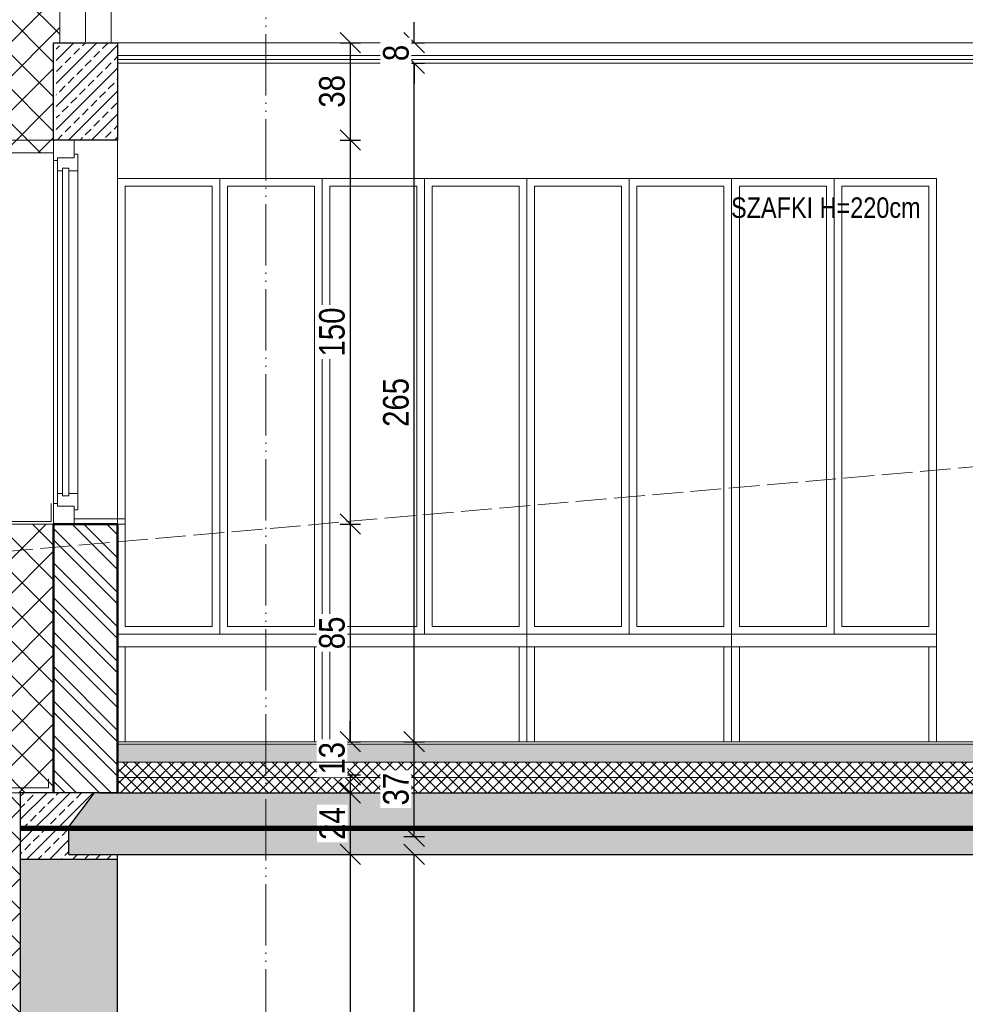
# Model space of a CAD drawing. Header units: millimetres. Extents: x 17147 to 52214, y -18116 to -4632.
# Tile 80 of 186: x 37400 to 37769, y -13325 to -12940. Entities that reach past the tile are written whole.
import ezdxf

# ---------------------------------------------------------------- set-up
doc = ezdxf.new("R2010")
doc.units = ezdxf.units.MM
for name, pattern in [('ACAD_ISO02W100', [15, 12, -3]), ('ACAD_ISO05W100', [33, 24, -3, 0, -3, 0, -3]), ('ACAD_ISO10W100', [18, 12, -3, 0, -3])]:
    doc.linetypes.add(name, pattern=pattern)
doc.layers.get('Defpoints').update_dxf_attribs({"color": 6})
for name, color, linetype, lineweight, true_color in [('A-izolacja', 7, 'Continuous', 9, 0x4775ff), ('A-MEB', 7, 'Continuous', 0, 0x849491), ('A_CIENKA_WARSTWY', 7, 'Continuous', 15, 0x3a3a92), ('A_SCIANA DO WYBURZENIA', 7, 'ACAD_ISO02W100', 18, 0xf7833b), ('r-ramka', 7, 'Continuous', 0, 0x727169), ('S_KRESKOWANIE_SC_ISTN', 7, 'Continuous', 0, 0x878787)]:
    doc.layers.add(name, color=color, linetype=linetype, lineweight=lineweight, true_color=true_color)
for name, color, linetype, lineweight in [('A-konstrukcja-drewno', 134, 'Continuous', 20), ('A-konstrukcja-żelbet', 130, 'Continuous', 30), ('A-kreskowanie', 253, 'Continuous', 0), ('A-OKN', 154, 'Continuous', 9), ('A-opis', 130, 'Continuous', 9), ('A-wymiar', 177, 'Continuous', 0), ('A_p_poż', 7, 'Continuous', 0), ('A_SCIANA_ISTN', 253, 'Continuous', 25), ('A_SCIANA_PROJ_KONSTRUKCJA', 3, 'Continuous', 50), ('A_SCINAN_PROJ_DZIALOWA', 5, 'Continuous', 30), ('A_w_widoku', 253, 'Continuous', 13), ('elewacja C', 253, 'Continuous', 0)]:
    doc.layers.add(name, color=color, linetype=linetype, lineweight=lineweight)
doc.styles.get("Standard").update_dxf_attribs({"font": 'ARIALN.TTF'})
doc.dimstyles.new('anka 50', dxfattribs={"dimtxt": 10, "dimasz": 8, "dimexe": 4, "dimexo": 0.0625, "dimgap": 2, "dimtad": 1, "dimdec": 0, "dimzin": 0, "dimdsep": 46, "dimtxsty": 'Standard', "dimblk": 'OBLIQUE', "dimcen": 0.09, "dimclrt": 7, "dimadec": 0, "dimazin": 0, "dimtfac": 1, "dimtdec": 0, "dimtix": 1, "dimtofl": 0, "dimtmove": 0, "dimatfit": 3, "dimldrblk": 'OBLIQUE', "dimfxl": 4, "dimfxlon": 1, "dimtfill": 1, "dimtolj": 1, "dimtzin": 0, "dimarcsym": 0})
pattern_1 = [(315, (3026.347, 1431), (2.24506403, 2.24506403), []), (45, (3026.347, 1431), (-2.24506403, 2.24506403), [])]
pattern_2 = [(315, (0, -47), (6.735192, 6.735192), []), (45, (0, -47), (-6.735192, 6.735192), [])]

# ---------------------------------------------------------------- blocks, each defined once
blk = doc.blocks.new('_OBLIQUE')
at = {"color": 0, "linetype": 'ByBlock'}
blk.add_line((-0.5, -0.5), (0.5, 0.5), dxfattribs=at)
blk = doc.blocks.new('*D65')
at = {"layer": 'A-wymiar', "color": 0, "lineweight": -2, "transparency": 16777216}
for p, q in [((37524.76, -12949.49), (37532.76, -12949.49)), ((37528.76, -12949.49), (37528.76, -12987.49)), ((37524.76, -12987.49), (37532.76, -12987.49))]:
    blk.add_line(p, q, dxfattribs=at)
at = {"layer": 'Defpoints', "color": 0, "transparency": 16777216}
for p in [(37437.82, -12949.49), (37437.82, -12987.49), (37528.76, -12987.49)]:
    blk.add_point(p, dxfattribs=at)
at = {"layer": 'A-wymiar', "color": 0, "lineweight": -2, "transparency": 16777216, "xscale": 8, "yscale": 8, "zscale": 8}
for p, rotation in [((37528.76, -12949.49), 90), ((37528.76, -12987.49), 270)]:
    blk.add_blockref('_OBLIQUE', p, dxfattribs=dict(at, rotation=rotation))
at = {"layer": 'A-wymiar', "color": 7, "transparency": 16777216, "insert": (37521.65, -12968.49), "char_height": 10, "attachment_point": 5, "rotation": 90, "bg_fill": 3, "box_fill_scale": 1.1, "bg_fill_color": 256, "bg_fill_true_color": 13158600, "bg_fill_transparency": 0}
blk.add_mtext('\\A1;38', dxfattribs=at)
blk = doc.blocks.new('*D66')
at = {"layer": 'A-wymiar', "color": 0, "lineweight": -2, "transparency": 16777216}
for p, q in [((37524.76, -12987.49), (37532.76, -12987.49)), ((37528.76, -12987.49), (37528.76, -13137.49)), ((37524.76, -13137.49), (37532.76, -13137.49))]:
    blk.add_line(p, q, dxfattribs=at)
at = {"layer": 'Defpoints', "color": 0, "transparency": 16777216}
for p in [(37437.82, -12987.49), (37437.82, -13137.49), (37528.76, -13137.49)]:
    blk.add_point(p, dxfattribs=at)
at = {"layer": 'A-wymiar', "color": 0, "lineweight": -2, "transparency": 16777216, "xscale": 8, "yscale": 8, "zscale": 8}
for p, rotation in [((37528.76, -12987.49), 90), ((37528.76, -13137.49), 270)]:
    blk.add_blockref('_OBLIQUE', p, dxfattribs=dict(at, rotation=rotation))
at = {"layer": 'A-wymiar', "color": 7, "transparency": 16777216, "insert": (37521.65, -13062.49), "char_height": 10, "attachment_point": 5, "rotation": 90, "bg_fill": 3, "box_fill_scale": 1.1, "bg_fill_color": 256, "bg_fill_true_color": 13158600, "bg_fill_transparency": 0}
blk.add_mtext('\\A1;150', dxfattribs=at)
blk = doc.blocks.new('*D67')
at = {"layer": 'A-wymiar', "color": 0, "lineweight": -2, "transparency": 16777216}
for p, q in [((37524.76, -13137.49), (37532.76, -13137.49)), ((37528.76, -13137.49), (37528.76, -13222.49)), ((37524.76, -13222.49), (37532.76, -13222.49))]:
    blk.add_line(p, q, dxfattribs=at)
at = {"layer": 'Defpoints', "color": 0, "transparency": 16777216}
for p in [(37437.82, -13137.49), (37437.82, -13222.49), (37528.76, -13222.49)]:
    blk.add_point(p, dxfattribs=at)
at = {"layer": 'A-wymiar', "color": 0, "lineweight": -2, "transparency": 16777216, "xscale": 8, "yscale": 8, "zscale": 8}
for p, rotation in [((37528.76, -13137.49), 90), ((37528.76, -13222.49), 270)]:
    blk.add_blockref('_OBLIQUE', p, dxfattribs=dict(at, rotation=rotation))
at = {"layer": 'A-wymiar', "color": 7, "transparency": 16777216, "insert": (37521.65, -13179.99), "char_height": 10, "attachment_point": 5, "rotation": 90, "bg_fill": 3, "box_fill_scale": 1.1, "bg_fill_color": 256, "bg_fill_true_color": 13158600, "bg_fill_transparency": 0}
blk.add_mtext('\\A1;85', dxfattribs=at)
blk = doc.blocks.new('*D68')
at = {"layer": 'A-wymiar', "color": 0, "lineweight": -2, "transparency": 16777216}
for p, q in [((37528.76, -13222.49), (37528.76, -13214.49)), ((37524.76, -13222.49), (37532.76, -13222.49)), ((37524.76, -13235.49), (37532.76, -13235.49)), ((37528.76, -13235.49), (37528.76, -13243.49))]:
    blk.add_line(p, q, dxfattribs=at)
at = {"layer": 'Defpoints', "color": 0, "transparency": 16777216}
for p in [(37437.82, -13222.49), (37437.82, -13235.49)]:
    blk.add_point(p, dxfattribs=at)
at = {"layer": 'A-wymiar', "color": 0, "lineweight": -2, "transparency": 16777216, "xscale": 8, "yscale": 8, "zscale": 8}
for p, rotation in [((37528.76, -13222.49), 270), ((37528.76, -13235.49), 90)]:
    blk.add_blockref('_OBLIQUE', p, dxfattribs=dict(at, rotation=rotation))
at = {"layer": 'A-wymiar', "color": 7, "transparency": 16777216, "insert": (37521.65, -13228.99), "char_height": 10, "attachment_point": 5, "rotation": 90, "bg_fill": 3, "box_fill_scale": 1.1, "bg_fill_color": 256, "bg_fill_true_color": 13158600, "bg_fill_transparency": 0}
blk.add_mtext('\\A1;13', dxfattribs=at)
at = {"layer": 'Defpoints', "color": 0, "transparency": 16777216}
blk.add_point((37528.76, -13235.49), dxfattribs=at)
blk = doc.blocks.new('*D69')
at = {"layer": 'A-wymiar', "color": 0, "lineweight": -2, "transparency": 16777216}
for p, q in [((37524.76, -13242.49), (37532.76, -13242.49)), ((37528.76, -13242.49), (37528.76, -13266.49)), ((37524.76, -13266.49), (37532.76, -13266.49))]:
    blk.add_line(p, q, dxfattribs=at)
at = {"layer": 'Defpoints', "color": 0, "transparency": 16777216}
for p in [(37437.82, -13242.49), (37437.82, -13266.49), (37528.76, -13266.49)]:
    blk.add_point(p, dxfattribs=at)
at = {"layer": 'A-wymiar', "color": 0, "lineweight": -2, "transparency": 16777216, "xscale": 8, "yscale": 8, "zscale": 8}
for p, rotation in [((37528.76, -13242.49), 90), ((37528.76, -13266.49), 270)]:
    blk.add_blockref('_OBLIQUE', p, dxfattribs=dict(at, rotation=rotation))
at = {"layer": 'A-wymiar', "color": 7, "transparency": 16777216, "insert": (37521.74, -13254.49), "char_height": 10, "attachment_point": 5, "rotation": 90, "bg_fill": 3, "box_fill_scale": 1.1, "bg_fill_color": 256, "bg_fill_true_color": 13158600, "bg_fill_transparency": 0}
blk.add_mtext('\\A1;24', dxfattribs=at)
blk = doc.blocks.new('*D70')
at = {"layer": 'A-wymiar', "color": 0, "lineweight": -2, "transparency": 16777216}
for p, q in [((37524.76, -13266.49), (37532.76, -13266.49)), ((37528.76, -13266.49), (37528.76, -13563.49)), ((37524.76, -13563.49), (37532.76, -13563.49))]:
    blk.add_line(p, q, dxfattribs=at)
at = {"layer": 'Defpoints', "color": 0, "transparency": 16777216}
for p in [(37437.82, -13266.49), (37437.82, -13563.49), (37528.76, -13563.49)]:
    blk.add_point(p, dxfattribs=at)
at = {"layer": 'A-wymiar', "color": 0, "lineweight": -2, "transparency": 16777216, "xscale": 8, "yscale": 8, "zscale": 8}
for p, rotation in [((37528.76, -13266.49), 90), ((37528.76, -13563.49), 270)]:
    blk.add_blockref('_OBLIQUE', p, dxfattribs=dict(at, rotation=rotation))
at = {"layer": 'A-wymiar', "color": 7, "transparency": 16777216, "insert": (37521.65, -13414.99), "char_height": 10, "attachment_point": 5, "rotation": 90, "bg_fill": 3, "box_fill_scale": 1.1, "bg_fill_color": 256, "bg_fill_true_color": 13158600, "bg_fill_transparency": 0}
blk.add_mtext('\\A1;297', dxfattribs=at)
blk = doc.blocks.new('*D71')
at = {"layer": 'A-wymiar', "color": 0, "lineweight": -2, "transparency": 16777216}
for p, q in [((37549.76, -13266.49), (37557.76, -13266.49)), ((37553.76, -13563.49), (37553.76, -13266.49)), ((37549.76, -13563.49), (37557.76, -13563.49))]:
    blk.add_line(p, q, dxfattribs=at)
at = {"layer": 'Defpoints', "color": 0, "transparency": 16777216}
for p in [(37437.82, -13266.49), (37553.76, -13266.49), (37437.82, -13563.49)]:
    blk.add_point(p, dxfattribs=at)
at = {"layer": 'A-wymiar', "color": 0, "lineweight": -2, "transparency": 16777216, "xscale": 8, "yscale": 8, "zscale": 8}
for p, rotation in [((37553.76, -13266.49), 90), ((37553.76, -13563.49), 270)]:
    blk.add_blockref('_OBLIQUE', p, dxfattribs=dict(at, rotation=rotation))
at = {"layer": 'A-wymiar', "color": 7, "transparency": 16777216, "insert": (37546.65, -13414.99), "char_height": 10, "attachment_point": 5, "rotation": 90, "bg_fill": 3, "box_fill_scale": 1.1, "bg_fill_color": 256, "bg_fill_true_color": 13158600, "bg_fill_transparency": 0}
blk.add_mtext('\\A1;297', dxfattribs=at)
blk = doc.blocks.new('*D72')
at = {"layer": 'A-wymiar', "color": 0, "lineweight": -2, "transparency": 16777216}
for p, q in [((37549.76, -13222.49), (37557.76, -13222.49)), ((37553.76, -13259.49), (37553.76, -13222.49)), ((37549.76, -13259.49), (37557.76, -13259.49))]:
    blk.add_line(p, q, dxfattribs=at)
at = {"layer": 'Defpoints', "color": 0, "transparency": 16777216}
for p in [(37528.76, -13222.49), (37553.76, -13222.49), (37437.82, -13259.49)]:
    blk.add_point(p, dxfattribs=at)
at = {"layer": 'A-wymiar', "color": 0, "lineweight": -2, "transparency": 16777216, "xscale": 8, "yscale": 8, "zscale": 8}
for p, rotation in [((37553.76, -13222.49), 90), ((37553.76, -13259.49), 270)]:
    blk.add_blockref('_OBLIQUE', p, dxfattribs=dict(at, rotation=rotation))
at = {"layer": 'A-wymiar', "color": 7, "transparency": 16777216, "insert": (37546.65, -13240.99), "char_height": 10, "attachment_point": 5, "rotation": 90, "bg_fill": 3, "box_fill_scale": 1.1, "bg_fill_color": 256, "bg_fill_true_color": 13158600, "bg_fill_transparency": 0}
blk.add_mtext('\\A1;37', dxfattribs=at)
blk = doc.blocks.new('*D73')
at = {"layer": 'A-wymiar', "color": 0, "lineweight": -2, "transparency": 16777216}
for p, q in [((37549.76, -12957.49), (37557.76, -12957.49)), ((37553.76, -13222.49), (37553.76, -12957.49)), ((37549.76, -13222.49), (37557.76, -13222.49))]:
    blk.add_line(p, q, dxfattribs=at)
at = {"layer": 'Defpoints', "color": 0, "transparency": 16777216}
for p in [(37528.76, -12957.49), (37553.76, -12957.49), (37528.76, -13222.49)]:
    blk.add_point(p, dxfattribs=at)
at = {"layer": 'A-wymiar', "color": 0, "lineweight": -2, "transparency": 16777216, "xscale": 8, "yscale": 8, "zscale": 8}
for p, rotation in [((37553.76, -12957.49), 90), ((37553.76, -13222.49), 270)]:
    blk.add_blockref('_OBLIQUE', p, dxfattribs=dict(at, rotation=rotation))
at = {"layer": 'A-wymiar', "color": 7, "transparency": 16777216, "insert": (37546.65, -13089.99), "char_height": 10, "attachment_point": 5, "rotation": 90, "bg_fill": 3, "box_fill_scale": 1.1, "bg_fill_color": 256, "bg_fill_true_color": 13158600, "bg_fill_transparency": 0}
blk.add_mtext('\\A1;265', dxfattribs=at)
blk = doc.blocks.new('*D74')
at = {"layer": 'A-wymiar', "color": 0, "lineweight": -2, "transparency": 16777216}
for p, q in [((37553.76, -12949.49), (37553.76, -12941.49)), ((37549.76, -12949.49), (37557.76, -12949.49)), ((37549.76, -12957.49), (37557.76, -12957.49)), ((37553.76, -12957.49), (37553.76, -12965.49))]:
    blk.add_line(p, q, dxfattribs=at)
at = {"layer": 'Defpoints', "color": 0, "transparency": 16777216}
for p in [(37528.76, -12949.49), (37528.76, -12957.49)]:
    blk.add_point(p, dxfattribs=at)
at = {"layer": 'A-wymiar', "color": 0, "lineweight": -2, "transparency": 16777216, "xscale": 8, "yscale": 8, "zscale": 8}
for p, rotation in [((37553.76, -12949.49), 270), ((37553.76, -12957.49), 90)]:
    blk.add_blockref('_OBLIQUE', p, dxfattribs=dict(at, rotation=rotation))
at = {"layer": 'A-wymiar', "color": 7, "transparency": 16777216, "insert": (37546.65, -12953.49), "char_height": 10, "attachment_point": 5, "rotation": 90, "bg_fill": 3, "box_fill_scale": 1.1, "bg_fill_color": 256, "bg_fill_true_color": 13158600, "bg_fill_transparency": 0}
blk.add_mtext('\\A1;8', dxfattribs=at)
at = {"layer": 'Defpoints', "color": 0, "transparency": 16777216}
blk.add_point((37553.76, -12949.49), dxfattribs=at)
blk = doc.blocks.new('*D77')
at = {"layer": 'A-wymiar', "color": 0, "lineweight": -2, "transparency": 16777216}
for p, q in [((37314.87, -12796.48), (37306.87, -12796.48)), ((37310.87, -12796.48), (37310.87, -13568.49)), ((37314.87, -13568.49), (37306.87, -13568.49))]:
    blk.add_line(p, q, dxfattribs=at)
at = {"layer": 'Defpoints', "color": 0, "transparency": 16777216}
for p in [(37965.32, -12796.48), (37310.87, -13568.49), (37387.82, -13568.49)]:
    blk.add_point(p, dxfattribs=at)
at = {"layer": 'A-wymiar', "color": 0, "lineweight": -2, "transparency": 16777216, "xscale": 8, "yscale": 8, "zscale": 8}
for p, rotation in [((37310.87, -12796.48), 90), ((37310.87, -13568.49), 270)]:
    blk.add_blockref('_OBLIQUE', p, dxfattribs=dict(at, rotation=rotation))
at = {"layer": 'A-wymiar', "color": 7, "transparency": 16777216, "insert": (37303.85, -13182.49), "char_height": 10, "attachment_point": 5, "rotation": 90, "bg_fill": 3, "box_fill_scale": 1.1, "bg_fill_color": 256, "bg_fill_true_color": 13158600, "bg_fill_transparency": 0}
blk.add_mtext('\\A1;772', dxfattribs=at)
blk = doc.blocks.new('LOGO')
at = {"layer": 'elewacja C', "color": 7, "insert": (9846.9, 18042.5), "char_height": 20, "attachment_point": 1}
blk.add_mtext_dynamic_manual_height_columns('\\pi539.21;{\\fCalibri|b0|i0|c0|p34;\\H4x;CREO PROJEKT\\H1.25x;\\P\\pi434.09;\\H0.22x;Usługi Projektowe i Nadzory Budowlane    mgr inż. Anna Bonikowska\\P\\pi409.92;ul. Brzozowa 16, 11-700 Mrągowo    NIP 742 211 62 72    tel. 69764044\\fArial|b0|i0|c238|p34;4}', width=1826.244, gutter_width=12.5, heights=[0], dxfattribs=at)
blk = doc.blocks.new('*D666')
at = {"layer": 'A-wymiar', "color": 0, "lineweight": -2, "transparency": 16777216}
for p, q in [((37294.87, -12766.38), (37286.87, -12766.38)), ((37290.87, -12766.38), (37290.87, -13566.49)), ((37294.87, -13566.49), (37286.87, -13566.49))]:
    blk.add_line(p, q, dxfattribs=at)
at = {"layer": 'Defpoints', "color": 0, "transparency": 16777216}
for p in [(37965.32, -12766.38), (37290.87, -13566.49), (37387.82, -13566.49)]:
    blk.add_point(p, dxfattribs=at)
at = {"layer": 'A-wymiar', "color": 0, "lineweight": -2, "transparency": 16777216, "xscale": 8, "yscale": 8, "zscale": 8}
for p, rotation in [((37290.87, -12766.38), 90), ((37290.87, -13566.49), 270)]:
    blk.add_blockref('_OBLIQUE', p, dxfattribs=dict(at, rotation=rotation))
at = {"layer": 'A-wymiar', "color": 7, "transparency": 16777216, "insert": (37283.76, -13166.43), "char_height": 10, "attachment_point": 5, "rotation": 90, "bg_fill": 3, "box_fill_scale": 1.1, "bg_fill_color": 256, "bg_fill_true_color": 13158600, "bg_fill_transparency": 0}
blk.add_mtext('\\A1;800', dxfattribs=at)

msp = doc.modelspace()

# ---------------------------------------------------------------- hatches: boundary and pattern name
at = {"layer": 'A-izolacja'}
h = msp.add_hatch(dxfattribs=at)
h.set_pattern_fill('ANSI37', color=256, scale=3, angle=-90)
h.set_pattern_definition(pattern_2)
h.paths.add_polyline_path([(37415.32, -12873.67), (37415.32, -12863.67), (37392.82, -12865.64), (37392.82, -12992.49), (37412.82, -12992.49), (37412.82, -12987.49), (37412.82, -12949.49), (37415.32, -12949.49)])
h = msp.add_hatch(dxfattribs=at)
h.set_pattern_fill('ANSI37', color=256, scale=3, angle=-90)
h.set_pattern_definition(pattern_2)
h.paths.add_polyline_path([(37412.82, -13137.49), (37392.82, -13137.49), (37392.82, -13242.49), (37399.82, -13242.49), (37412.82, -13242.49)])
h = msp.add_hatch(dxfattribs=at)
h.set_pattern_fill('ANSI37', color=256, scale=3, angle=-90)
h.set_pattern_definition([(315, (0, -54), (6.735192, 6.735192), []), (45, (0, -54), (-6.735192, 6.735192), [])])
h.paths.add_polyline_path([(37399.82, -13242.49), (37384.82, -13242.49), (37384.82, -13536.49), (37387.82, -13536.49), (37399.82, -13536.49)])
at = {"layer": 'A-kreskowanie'}
h = msp.add_hatch(dxfattribs=at)
h.set_pattern_fill('DASH', color=256, scale=0.5, angle=45)
h.set_pattern_definition([(45, (3026.347, 1438), (2e-16, 2.24506403), [1.5875, -1.5875])])
h.paths.add_polyline_path([(37437.82, -13223.49), (37437.82, -13230.49), (38011.32, -13230.49), (38011.32, -13223.49)])
h = msp.add_hatch(dxfattribs=at)
h.set_pattern_fill('ANSI37', color=256, angle=-90)
h.set_pattern_definition(pattern_1)
h.paths.add_polyline_path([(37437.82, -13230.49), (37437.82, -13239.49), (38011.32, -13239.49), (38011.32, -13230.49)])
h = msp.add_hatch(dxfattribs=at)
h.set_pattern_fill('ANSI37', color=256, angle=-90)
h.set_pattern_definition(pattern_1)
h.paths.add_polyline_path([(37437.82, -13239.49), (37437.82, -13242.49), (38011.32, -13242.49), (38011.32, -13239.49)])
at = {"layer": 'A_SCIANA_ISTN'}
h = msp.add_hatch(dxfattribs=at)
h.set_pattern_fill('ANSI33', color=256)
h.set_pattern_definition([(45, (17254.328, -12734.864), (-4.490128, 4.490128), []), (45, (17258.8184, -12734.864), (-4.490128, 4.490128), [3.175, -1.5875])])
h.paths.add_polyline_path([(37418.82, -13255.73), (37428.82, -13242.49), (37399.82, -13242.49), (37399.82, -13268.49), (37437.82, -13268.49), (37437.82, -13266.49), (37418.82, -13266.49)])
at = {"layer": 'A_SCIANA_PROJ_KONSTRUKCJA', "lineweight": 9, "true_color": 0x2ad533}
h = msp.add_hatch(dxfattribs=at)
h.set_pattern_fill('ANSI33', color=102)
h.paths.add_polyline_path([(37437.82, -12949.49), (37413.82, -12949.49), (37413.82, -12987.49), (37437.82, -12987.49)])
at = {"layer": 'A_SCIANA_PROJ_KONSTRUKCJA', "lineweight": 13, "true_color": 0xeb7500}
h = msp.add_hatch(dxfattribs=at)
h.set_pattern_fill('ANSI32', color=30, angle=-90)
h.paths.add_polyline_path([(37437.82, -13137.49), (37412.82, -13137.49), (37412.82, -13242.49), (37437.82, -13242.49)])
at = {"layer": 'S_KRESKOWANIE_SC_ISTN', "transparency": 33554559}
h = msp.add_hatch(color=256, dxfattribs=at)
h.dxf.hatch_style = 1
h.paths.add_polyline_path([(38018.82, -13255.73), (38008.82, -13242.49), (37430.82, -13242.49), (37428.82, -13242.49), (37418.82, -13255.73), (37418.82, -13266.49), (38018.82, -13266.49)])
h = msp.add_hatch(color=256, dxfattribs=at)
h.dxf.hatch_style = 1
h.paths.add_polyline_path([(37437.82, -13268.49), (37399.82, -13268.49), (37399.82, -13686.49), (37437.82, -13686.49), (37437.82, -13566.49), (37437.82, -13353.49)])

# ---------------------------------------------------------------- linework, layer by layer
at = {"layer": 'A-konstrukcja-drewno'}
for points in [[(38515.32, -12949.49), (38515.32, -12873.67), (37965.32, -12825.55), (37415.32, -12873.67), (37415.32, -12949.49)], [(37435.32, -12892.74), (37435.32, -12949.49)], [(37415.32, -12949.49), (38515.32, -12949.49)], [(37415.32, -12949.49), (38515.32, -12949.49)]]:
    msp.add_lwpolyline(points, dxfattribs=at)
at = {"layer": 'A-konstrukcja-żelbet', "lineweight": 30}
msp.add_lwpolyline([(37437.82, -12987.49), (37412.82, -12987.49), (37412.82, -12949.49), (37437.82, -12949.49)], close=True, dxfattribs=at)
at = {"layer": 'A-MEB'}
for points in [[(37437.82, -13180.49), (37477.82, -13180.49), (37477.82, -13002.49), (37437.82, -13002.49), (37437.82, -13180.49)], [(37517.82, -13180.49), (37477.82, -13180.49), (37477.82, -13002.49), (37517.82, -13002.49), (37517.82, -13180.49)], [(37517.82, -13180.49), (37557.82, -13180.49), (37557.82, -13002.49), (37517.82, -13002.49), (37517.82, -13180.49)], [(37597.82, -13180.49), (37557.82, -13180.49), (37557.82, -13002.49), (37597.82, -13002.49), (37597.82, -13180.49)], [(37597.82, -13180.49), (37637.82, -13180.49), (37637.82, -13002.49), (37597.82, -13002.49), (37597.82, -13180.49)], [(37677.82, -13180.49), (37637.82, -13180.49), (37637.82, -13002.49), (37677.82, -13002.49), (37677.82, -13180.49)], [(37677.82, -13180.49), (37717.82, -13180.49), (37717.82, -13002.49), (37677.82, -13002.49), (37677.82, -13180.49)], [(37757.82, -13180.49), (37717.82, -13180.49), (37717.82, -13002.49), (37757.82, -13002.49), (37757.82, -13180.49)]]:
    msp.add_lwpolyline(points, dxfattribs=at)
at = {"layer": 'A-MEB', "color": 4}
for points in [[(37517.82, -13180.49), (37517.82, -13002.49), (37437.82, -13002.49), (37437.82, -13180.49)], [(37597.82, -13180.49), (37597.82, -13002.49), (37517.82, -13002.49), (37517.82, -13180.49)], [(37677.82, -13180.49), (37677.82, -13002.49), (37597.82, -13002.49), (37597.82, -13180.49)], [(37757.82, -13180.49), (37757.82, -13002.49), (37677.82, -13002.49), (37677.82, -13180.49)], [(37437.82, -13180.49), (37517.82, -13180.49), (37517.82, -13185.49), (37437.82, -13185.49)], [(37517.82, -13180.49), (37597.82, -13180.49), (37597.82, -13185.49), (37517.82, -13185.49)], [(37597.82, -13180.49), (37677.82, -13180.49), (37677.82, -13185.49), (37597.82, -13185.49)], [(37677.82, -13180.49), (37757.82, -13180.49), (37757.82, -13185.49), (37677.82, -13185.49)], [(37437.82, -13185.49), (37440.82, -13185.49), (37440.82, -13222.49), (37437.82, -13222.49)], [(37517.82, -13185.49), (37514.82, -13185.49), (37514.82, -13222.49), (37517.82, -13222.49)], [(37517.82, -13185.49), (37520.82, -13185.49), (37520.82, -13222.49), (37517.82, -13222.49)], [(37597.82, -13185.49), (37594.82, -13185.49), (37594.82, -13222.49), (37597.82, -13222.49)], [(37597.82, -13185.49), (37600.82, -13185.49), (37600.82, -13222.49), (37597.82, -13222.49)], [(37677.82, -13185.49), (37674.82, -13185.49), (37674.82, -13222.49), (37677.82, -13222.49)], [(37677.82, -13185.49), (37680.82, -13185.49), (37680.82, -13222.49), (37677.82, -13222.49)], [(37757.82, -13185.49), (37754.82, -13185.49), (37754.82, -13222.49), (37757.82, -13222.49)]]:
    msp.add_lwpolyline(points, close=True, dxfattribs=at)
at = {"layer": 'A-MEB'}
for points in [[(37440.82, -13177.49), (37440.82, -13005.49), (37474.82, -13005.49), (37474.82, -13177.49)], [(37514.82, -13177.49), (37514.82, -13005.49), (37480.82, -13005.49), (37480.82, -13177.49)], [(37520.82, -13177.49), (37520.82, -13005.49), (37554.82, -13005.49), (37554.82, -13177.49)], [(37594.82, -13177.49), (37594.82, -13005.49), (37560.82, -13005.49), (37560.82, -13177.49)], [(37600.82, -13177.49), (37600.82, -13005.49), (37634.82, -13005.49), (37634.82, -13177.49)], [(37674.82, -13177.49), (37674.82, -13005.49), (37640.82, -13005.49), (37640.82, -13177.49)], [(37680.82, -13177.49), (37680.82, -13005.49), (37714.82, -13005.49), (37714.82, -13177.49)], [(37754.82, -13177.49), (37754.82, -13005.49), (37720.82, -13005.49), (37720.82, -13177.49)]]:
    msp.add_lwpolyline(points, close=True, dxfattribs=at)
at = {"layer": 'A-OKN'}
msp.add_lwpolyline([(37412.82, -13135.49), (37412.82, -13137.49), (37440.82, -13137.49), (37440.82, -13135.49), (37420.82, -13135.49)], dxfattribs=at)
at = {"layer": 'A-opis', "color": 212, "linetype": 'ACAD_ISO05W100', "true_color": 0xe01fda}
msp.add_lwpolyline([(37495.74, -12647.34), (37495.74, -13794.89)], dxfattribs=at)
at = {"layer": 'A-opis', "linetype": 'ACAD_ISO10W100', "lineweight": 9}
msp.add_lwpolyline([(37965.32, -12835.59), (37425.32, -12882.83), (37425.32, -12949.49)], dxfattribs=at)
at = {"layer": 'A_CIENKA_WARSTWY'}
for points in [[(37437.82, -12954.49), (38011.32, -12954.49)], [(37437.82, -12955.99), (38011.32, -12955.99)], [(37437.82, -12957.49), (38011.32, -12957.49)], [(37437.82, -13222.49), (38011.32, -13222.49)], [(37437.82, -13223.49), (38011.32, -13223.49)], [(37437.82, -13236.49), (38011.32, -13236.49)]]:
    msp.add_lwpolyline(points, dxfattribs=at)
at = {"layer": 'A_SCIANA_ISTN'}
for points in [[(37437.82, -13242.49), (37399.82, -13242.49), (37399.82, -13686.49)], [(37418.82, -13266.49), (37418.82, -13255.73), (37428.82, -13242.49)], [(37430.82, -13242.49), (38499.82, -13242.49)], [(37437.82, -13242.49), (38530.82, -13242.49), (38530.82, -13593.49)], [(37418.82, -13266.49), (38507.82, -13266.49)], [(37437.82, -13353.49), (37437.82, -13266.49)], [(37437.82, -13268.49), (37399.82, -13268.49)]]:
    msp.add_lwpolyline(points, dxfattribs=at)
at = {"layer": 'A_SCIANA_PROJ_KONSTRUKCJA'}
for points in [[(37412.82, -13137.49), (37437.82, -13137.49)], [(37437.82, -13242.49), (37437.82, -13137.49)]]:
    msp.add_lwpolyline(points, dxfattribs=at)
at = {"layer": 'A_SCINAN_PROJ_DZIALOWA', "lineweight": 9}
msp.add_lwpolyline([(37437.82, -13222.49), (37437.82, -13137.49)], dxfattribs=at)
at = {"layer": 'A_w_widoku'}
msp.add_lwpolyline([(37437.82, -12987.49), (37437.82, -13135.49)], dxfattribs=at)

# ---------------------------------------------------------------- texts
at = {"layer": 'A-wymiar', "lineweight": 9, "insert": (37677.57, -13009.9), "char_height": 8, "attachment_point": 1}
msp.add_mtext_dynamic_manual_height_columns('SZAFKI H=220cm', width=400, gutter_width=12.5, heights=[0], dxfattribs=at)

# ---------------------------------------------------------------- next in the draw order: dimensions: what is measured, and where the dimension line sits
at = {"layer": 'A-wymiar'}
dim = msp.add_linear_dim(base=(37528.76, -12987.49), p1=(37437.82, -12949.49), p2=(37437.82, -12987.49), angle=90, dimstyle='anka 50', dxfattribs=at)
dim.commit()
dim.dimension.update_dxf_attribs({"geometry": '*D65', "text_midpoint": (37521.65, -12968.49)})

# ---------------------------------------------------------------- next in the draw order: dimensions: what is measured, and where the dimension line sits
dim = msp.add_linear_dim(base=(37528.76, -13137.49), p1=(37437.82, -12987.49), p2=(37437.82, -13137.49), angle=90, dimstyle='anka 50', dxfattribs=at)
dim.commit()
dim.dimension.update_dxf_attribs({"geometry": '*D66', "text_midpoint": (37521.65, -13062.49)})

# ---------------------------------------------------------------- next in the draw order: dimensions: what is measured, and where the dimension line sits
dim = msp.add_linear_dim(base=(37528.76, -13222.49), p1=(37437.82, -13137.49), p2=(37437.82, -13222.49), angle=90, dimstyle='anka 50', dxfattribs=at)
dim.commit()
dim.dimension.update_dxf_attribs({"geometry": '*D67', "text_midpoint": (37521.65, -13179.99)})

# ---------------------------------------------------------------- next in the draw order: dimensions: what is measured, and where the dimension line sits
dim = msp.add_linear_dim(base=(37528.76, -13235.49), p1=(37437.82, -13222.49), p2=(37437.82, -13235.49), angle=90, dimstyle='anka 50', dxfattribs=at)
dim.commit()
dim.dimension.update_dxf_attribs({"geometry": '*D68', "text_midpoint": (37521.65, -13228.99)})

# ---------------------------------------------------------------- next in the draw order: dimensions: what is measured, and where the dimension line sits
dim = msp.add_linear_dim(base=(37528.76, -13266.49), p1=(37437.82, -13242.49), p2=(37437.82, -13266.49), angle=90, dimstyle='anka 50', dxfattribs=at)
dim.commit()
dim.dimension.update_dxf_attribs({"geometry": '*D69', "text_midpoint": (37521.74, -13254.49)})

# ---------------------------------------------------------------- next in the draw order: dimensions: what is measured, and where the dimension line sits
dim = msp.add_linear_dim(base=(37528.76, -13563.49), p1=(37437.82, -13266.49), p2=(37437.82, -13563.49), angle=90, dimstyle='anka 50', dxfattribs=at)
dim.commit()
dim.dimension.update_dxf_attribs({"geometry": '*D70', "text_midpoint": (37521.65, -13414.99)})

# ---------------------------------------------------------------- next in the draw order: dimensions: what is measured, and where the dimension line sits
dim = msp.add_linear_dim(base=(37553.76, -13266.49), p1=(37437.82, -13563.49), p2=(37437.82, -13266.49), angle=90, dimstyle='anka 50', dxfattribs=at)
dim.commit()
dim.dimension.update_dxf_attribs({"geometry": '*D71', "text_midpoint": (37546.65, -13414.99)})

# ---------------------------------------------------------------- next in the draw order: dimensions: what is measured, and where the dimension line sits
dim = msp.add_linear_dim(base=(37553.76, -13222.49), p1=(37437.82, -13259.49), p2=(37528.76, -13222.49), angle=90, dimstyle='anka 50', dxfattribs=at)
dim.commit()
dim.dimension.update_dxf_attribs({"geometry": '*D72', "text_midpoint": (37546.65, -13240.99)})

# ---------------------------------------------------------------- next in the draw order: dimensions: what is measured, and where the dimension line sits
dim = msp.add_linear_dim(base=(37553.76, -12957.49), p1=(37528.76, -13222.49), p2=(37528.76, -12957.49), angle=90, dimstyle='anka 50', dxfattribs=at)
dim.commit()
dim.dimension.update_dxf_attribs({"geometry": '*D73', "text_midpoint": (37546.65, -13089.99)})

# ---------------------------------------------------------------- next in the draw order: dimensions: what is measured, and where the dimension line sits
dim = msp.add_linear_dim(base=(37553.76, -12949.49), p1=(37528.76, -12957.49), p2=(37528.76, -12949.49), angle=90, dimstyle='anka 50', dxfattribs=at)
dim.commit()
dim.dimension.update_dxf_attribs({"geometry": '*D74', "text_midpoint": (37546.65, -12953.49)})

# ---------------------------------------------------------------- next in the draw order: dimensions: what is measured, and where the dimension line sits
dim = msp.add_linear_dim(base=(37310.87, -13568.49), p1=(37965.32, -12796.48), p2=(37387.82, -13568.49), angle=90, dimstyle='anka 50', dxfattribs=at)
dim.commit()
dim.dimension.update_dxf_attribs({"geometry": '*D77', "text_midpoint": (37303.85, -13182.49)})

# ---------------------------------------------------------------- next in the draw order: linework, layer by layer
at = {"layer": 'A-izolacja'}
for points in [[(37412.82, -12987.49), (37412.82, -12992.49), (37392.82, -12992.49)], [(37412.82, -13137.49), (37392.82, -13137.49)], [(37410.82, -13236.97), (37410.82, -13240.49), (37382.82, -13240.49), (37382.82, -13255.36)], [(37399.82, -13242.49), (37384.82, -13242.49), (37384.82, -13536.49)]]:
    msp.add_lwpolyline(points, dxfattribs=at)
at = {"layer": 'A_CIENKA_WARSTWY'}
msp.add_lwpolyline([(37437.82, -13230.49), (38011.32, -13230.49)], dxfattribs=at)
at = {"layer": 'A_SCIANA_PROJ_KONSTRUKCJA'}
msp.add_lwpolyline([(37412.82, -13137.49), (37412.82, -13242.49)], dxfattribs=at)

# ---------------------------------------------------------------- next in the draw order: block references
at = {"layer": 'r-ramka', "color": 30, "xscale": 0.3716075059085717, "yscale": 0.3716075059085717, "zscale": 0.3716075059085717}
msp.add_blockref('LOGO', (32563.91, -19631), dxfattribs=at)

# ---------------------------------------------------------------- next in the draw order: dimensions: what is measured, and where the dimension line sits
at = {"layer": 'A-wymiar'}
dim = msp.add_linear_dim(base=(37290.87, -13566.49), p1=(37965.32, -12766.38), p2=(37387.82, -13566.49), angle=90, dimstyle='anka 50', dxfattribs=at)
dim.commit()
dim.dimension.update_dxf_attribs({"geometry": '*D666', "text_midpoint": (37283.76, -13166.43)})

# ---------------------------------------------------------------- next in the draw order: linework, layer by layer
at = {"layer": 'A-izolacja'}
for p, q in [((37412.82, -12987.49), (37405.82, -12987.49)), ((37412.82, -13137.49), (37405.82, -13137.49))]:
    msp.add_line(p, q, dxfattribs=at)
for points in [[(37412.82, -12987.49), (37392.82, -12987.49)], [(37411.82, -13129.49), (37411.82, -13136.49), (37392.82, -13136.49), (37390.03, -13137.22), (37390.17, -13146.75)], [(37412.82, -13137.49), (37392.82, -13137.49)]]:
    msp.add_lwpolyline(points, dxfattribs=at)
at = {"layer": 'A-OKN', "color": 250}
for p, q in [((37412.82, -12995.49), (37412.82, -12987.49)), ((37420.82, -12987.49), (37420.82, -12993.99)), ((37414.32, -12994.49), (37414.32, -12995.49)), ((37414.32, -12999.49), (37414.32, -12994.49)), ((37414.32, -12994.49), (37420.82, -12994.49)), ((37420.82, -12994.49), (37420.82, -12992.99)), ((37420.82, -12992.99), (37422.32, -12992.99)), ((37422.32, -12992.99), (37422.32, -12999.49)), ((37414.32, -12995.49), (37412.82, -12995.49)), ((37414.32, -13130.49), (37414.32, -13125.49)), ((37422.32, -13125.49), (37422.32, -13131.99)), ((37412.82, -13137.49), (37412.82, -13129.49)), ((37412.82, -13129.49), (37414.32, -13129.49)), ((37420.82, -13130.49), (37414.32, -13130.49)), ((37420.82, -13131.99), (37420.82, -13130.49)), ((37420.82, -13130.99), (37420.82, -13137.49)), ((37422.32, -13131.99), (37420.82, -13131.99)), ((37420.82, -13137.49), (37412.82, -13137.49))]:
    msp.add_line(p, q, dxfattribs=at)
at = {"layer": 'A-OKN'}
for p, q in [((37412.82, -13129.49), (37412.82, -12995.49)), ((37416.32, -13125.49), (37416.32, -12998.49)), ((37416.32, -12998.49), (37418.82, -12998.49)), ((37418.82, -12998.49), (37416.32, -12998.49)), ((37416.32, -12998.49), (37416.32, -12999.49)), ((37418.82, -12998.49), (37418.82, -13125.49)), ((37418.82, -12999.49), (37418.82, -12998.49)), ((37416.32, -12999.49), (37414.32, -12999.49)), ((37414.32, -13125.49), (37414.32, -12999.49)), ((37414.32, -12999.99), (37414.32, -13125.49)), ((37422.32, -12999.49), (37418.82, -12999.49)), ((37422.32, -12999.49), (37422.32, -13125.49)), ((37414.32, -13125.49), (37416.32, -13125.49)), ((37416.32, -13125.49), (37416.32, -13126.49)), ((37416.32, -13125.49), (37416.32, -13126.49)), ((37418.82, -13126.49), (37418.82, -13125.49)), ((37418.82, -13126.49), (37418.82, -13125.49)), ((37418.82, -13125.49), (37422.32, -13125.49)), ((37418.82, -13126.49), (37416.32, -13126.49)), ((37416.32, -13126.49), (37418.82, -13126.49))]:
    msp.add_line(p, q, dxfattribs=at)
at = {"layer": 'A_p_poż', "color": 1, "linetype": 'ACAD_ISO05W100', "const_width": 2}
msp.add_lwpolyline([(37399.82, -13256.34), (38530.82, -13256.34)], dxfattribs=at)
at = {"layer": 'A_SCIANA DO WYBURZENIA'}
msp.add_lwpolyline([(37392.82, -13148.32), (37965.32, -13098.23), (38537.82, -13148.32)], dxfattribs=at)
at = {"layer": 'A_SCIANA_ISTN'}
for points in [[(37437.82, -12987.49), (37412.82, -12987.49)], [(37437.82, -13137.49), (37412.82, -13137.49)]]:
    msp.add_lwpolyline(points, dxfattribs=at)
at = {"layer": 'A_w_widoku'}
msp.add_lwpolyline([(37437.82, -12987.49), (37437.82, -13137.49)], dxfattribs=at)

doc.saveas('drawing.dxf')
